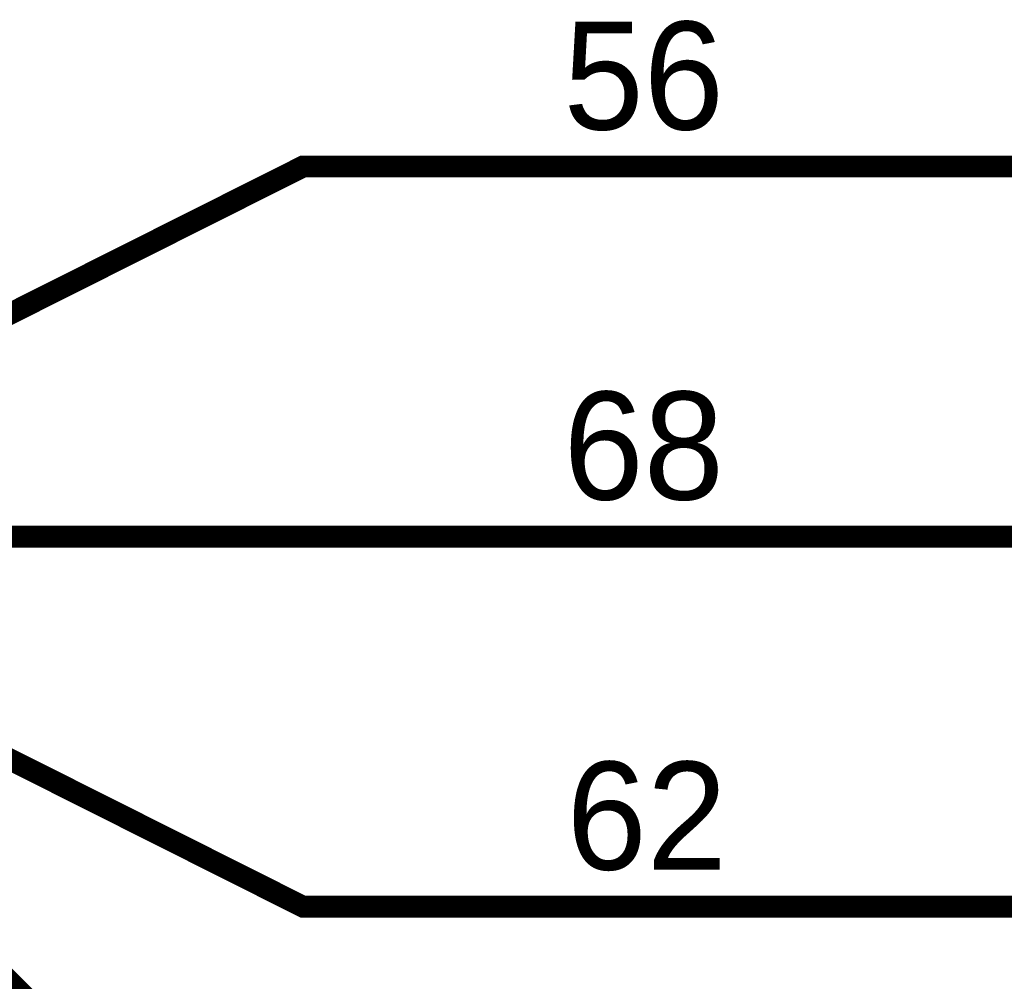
# Model space of a CAD drawing. Extents: x 0 to 22, y 0 to 17.
# Tile 36 of 56: x 10.947 to 11.48, y 11.559 to 12.08. Entities that reach past the tile are written whole.
import ezdxf

# ---------------------------------------------------------------- set-up
doc = ezdxf.new("R2010")
doc.units = 0
doc.layers.add('SHEET', color=255, linetype='CONTINUOUS')

msp = doc.modelspace()

# ---------------------------------------------------------------- linework, layer by layer
at = {"layer": 'SHEET', "const_width": 0.0118}
for points in [[(18.59959, 9.1995), (15.09986, 9.1995), (15.09986, 12), (11.10016, 12), (10.90068, 11.89983)], [(14.30025, 11.22955), (14.30025, 11.79967), (10.80052, 11.79967)], [(10.80052, 11.6995), (11.10016, 11.39983), (13.70013, 11.39983), (13.70013, 11.22955)], [(13.90045, 11.22955), (13.90045, 11.59933), (11.10016, 11.59933), (10.90068, 11.6995)]]:
    msp.add_lwpolyline(points, dxfattribs=at)

# ---------------------------------------------------------------- texts
at = {"layer": 'SHEET'}
for s, p in [('56', (11.24122, 12.02003)), ('68', (11.24122, 11.8197)), ('62', (11.24289, 11.61937))]:
    msp.add_text(s, height=0.058431, dxfattribs=at).set_placement(p)

doc.saveas('drawing.dxf')
